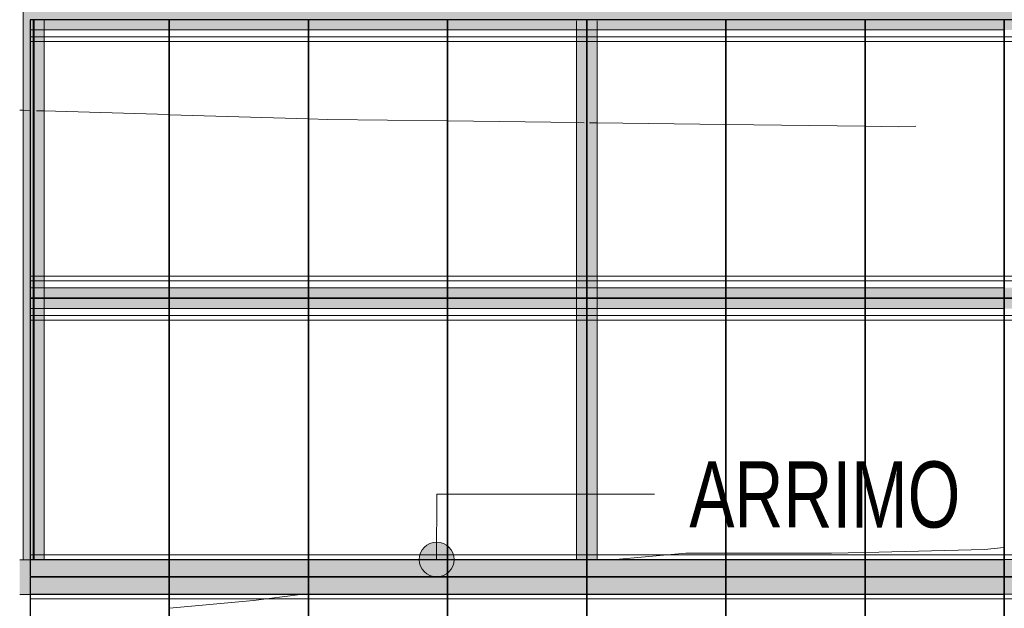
# Model space of a CAD drawing. Header units: metres. Extents: x -373759 to -373409, y 810976 to 811228.
# Tile 7 of 153: x -373684.46 to -373677.38, y 811115.66 to 811119.88. Entities that reach past the tile are written whole.
import ezdxf

# ---------------------------------------------------------------- set-up
doc = ezdxf.new("R2010")
doc.units = ezdxf.units.M
doc.header["$XCLIPFRAME"] = 2
doc.linetypes.add('TRAÇO 1mm', pattern=[2, 1, -1])
for name, color, linetype, lineweight in [('A-GENM', 7, 'Continuous', 5), ('G-ANNO-TEXT', 7, 'Continuous', 5), ('I-WALL', 7, 'Continuous', 5), ('S-BEAM', 7, 'Continuous', 5)]:
    doc.layers.add(name, color=color, linetype=linetype, lineweight=lineweight)
for name, color, linetype, lineweight, true_color in [('BASE ALAMEDA JULIO MULLER 1_explodidoR01_dwg', 7, 'Continuous', 5, 0x767676), ('Curva_Intermediária', 7, 'Continuous', 9, 0x656565), ('Curva_Mestra', 7, 'Continuous', 40, 0xa55200)]:
    doc.layers.add(name, color=color, linetype=linetype, lineweight=lineweight, true_color=true_color)
doc.styles.add('Swis721 LtCn BT', font='swisscl.ttf', dxfattribs={"height": 475})
picture_1 = doc.add_image_def('image1.jpg', size_in_pixel=(999, 584))

# ---------------------------------------------------------------- blocks, each defined once
blk = doc.blocks.new('BASE ALAMEDA JULIO MULLER 1_explodidoR01_dwg-478056-PISTA INFERIOR PARTE 1')
at = {"layer": 'Curva_Intermediária', "color": 9, "lineweight": 5, "true_color": 0xc0c0c0, "flags": 128}
for points in [[(-54510.3, 905639.8), (-54846.5, 905691.2), (-55442.4, 905801.5)], [(-51490.9, 905092.4), (-51766.5, 905171.2), (-52289.7, 905270)], [(-50527.6, 904824.1), (-50758.5, 904883.2), (-51486.1, 905091.1)], [(-49555.6, 904586.2), (-49694.5, 904611.2), (-50522.7, 904822.9)]]:
    blk.add_lwpolyline(points, dxfattribs=at)
at = {"layer": 'Curva_Mestra', "color": 9, "lineweight": 5, "true_color": 0xc0c0c0}
for p, q in [((-55479.3, 909527.5), (-55503.6, 909535.2)), ((-55432.1, 909512.5), (-55479.3, 909527.5)), ((-55426.6, 909510.8), (-55429.7, 909511.8)), ((-55404.6, 909503.8), (-55410.9, 909505.8)), ((-55336.2, 909482.2), (-55388.9, 909498.9)), ((-54480.6, 909211.8), (-55336.2, 909482.2)), ((-53526.6, 908910.2), (-54475.8, 909210.2)), ((-51679.6, 908358.4), (-52563.9, 908621.4)), ((-51626.6, 908342.7), (-51679.6, 908358.4)), ((-51535.8, 908315.7), (-51588.8, 908331.4)), ((-50651.5, 908052.7), (-51535.8, 908315.7)), ((-49692.9, 907767.7), (-50646.7, 908051.3))]:
    blk.add_line(p, q, dxfattribs=at)
at = {"layer": 'Curva_Mestra', "color": 9, "lineweight": 5, "true_color": 0xc0c0c0, "flags": 128}
for points in [[(-52568.7, 908622.8), (-53390.5, 908867.2), (-53521.9, 908908.7)], [(-49340.5, 907669.2), (-49462.5, 907699.2), (-49688.1, 907766.3)]]:
    blk.add_lwpolyline(points, dxfattribs=at)
blk = doc.blocks.new('_EST_ PLACA PISO ESTRUTURAL MEIO - _EST_ PLACA PISO ESTRUTURAL MEIO-3577490-PISTA INFERIOR PARTE 1')
at = {"layer": 'A-GENM', "color": 253, "true_color": 0xaaaaaa}
for p, q in [((-1000, 500), (-1000, -500)), ((-997.5, 500), (997.5, 500)), ((-875.8, 500), (-997.5, 500)), ((997.5, 497.5), (-997.5, 497.5)), ((-997.5, 497.5), (997.5, 497.5)), ((-997.5, 497.5), (-997.5, -497.5)), ((-997.5, 497.5), (-997.5, -497.5)), ((-997.5, -497.5), (-997.5, 497.5)), ((-997.5, 497.5), (-997.5, -497.5)), ((-842.5, 500), (-875.8, 500)), ((-875.8, 497.5), (-875.8, -497.5)), ((842.5, 500), (-842.5, 500)), ((-842.5, -497.5), (-842.5, 497.5)), ((875.8, 500), (842.5, 500)), ((842.5, 497.5), (842.5, -497.5)), ((997.5, 500), (875.8, 500)), ((875.8, 497.5), (875.8, -497.5)), ((997.5, -497.5), (997.5, 497.5)), ((997.5, 497.5), (997.5, -497.5)), ((997.5, 497.5), (997.5, -497.5)), ((997.5, 497.5), (997.5, -497.5)), ((1000, 500), (1000, -500)), ((997.5, -497.5), (-997.5, -497.5)), ((-997.5, -497.5), (997.5, -497.5)), ((-997.5, -500), (-875.8, -500)), ((997.5, -500), (-997.5, -500)), ((-875.8, -500), (-842.5, -500)), ((-842.5, -500), (842.5, -500)), ((842.5, -500), (875.8, -500)), ((875.8, -500), (997.5, -500))]:
    blk.add_line(p, q, dxfattribs=at)
blk = doc.blocks.new('_EST_ PLACA PISO ESTRUTURAL MEIO - _EST_ PLACA PISO ESTRUTURAL MEIO-V3-PISTA INFERIOR PARTE 1')
at = {"layer": 'A-GENM', "color": 253, "true_color": 0xaaaaaa}
for p, q in [((-1000, 500), (-1000, -500)), ((-997.5, 500), (997.5, 500)), ((-875.8, 500), (-997.5, 500)), ((997.5, 497.5), (-997.5, 497.5)), ((-997.5, 497.5), (997.5, 497.5)), ((-997.5, 497.5), (-997.5, -497.5)), ((-997.5, 497.5), (-997.5, -497.5)), ((-997.5, -497.5), (-997.5, 497.5)), ((-997.5, 497.5), (-997.5, -497.5)), ((-842.5, 500), (-875.8, 500)), ((-875.8, 497.5), (-875.8, -497.5)), ((842.5, 500), (-842.5, 500)), ((-842.5, -497.5), (-842.5, 497.5)), ((875.8, 500), (842.5, 500)), ((842.5, 497.5), (842.5, -497.5)), ((997.5, 500), (875.8, 500)), ((875.8, 497.5), (875.8, -497.5)), ((997.5, -497.5), (997.5, 497.5)), ((997.5, 497.5), (997.5, -497.5)), ((997.5, 497.5), (997.5, -497.5)), ((997.5, 497.5), (997.5, -497.5)), ((1000, 500), (1000, -500)), ((997.5, -497.5), (-997.5, -497.5)), ((-997.5, -497.5), (997.5, -497.5)), ((-997.5, -500), (-875.8, -500)), ((997.5, -500), (-997.5, -500)), ((-875.8, -500), (-842.5, -500)), ((-842.5, -500), (842.5, -500)), ((842.5, -500), (875.8, -500)), ((875.8, -500), (997.5, -500))]:
    blk.add_line(p, q, dxfattribs=at)
blk = doc.blocks.new('_EST_ PLACA PISO ESTRUTURAL MEIO - _EST_ PLACA PISO ESTRUTURAL MEIO-V4-PISTA INFERIOR PARTE 1')
at = {"layer": 'A-GENM', "color": 253, "true_color": 0xaaaaaa}
for p, q in [((-1000, 500), (-1000, -500)), ((-997.5, 500), (997.5, 500)), ((-875.8, 500), (-997.5, 500)), ((997.5, 497.5), (-997.5, 497.5)), ((-997.5, 497.5), (997.5, 497.5)), ((-997.5, 497.5), (-997.5, -497.5)), ((-997.5, 497.5), (-997.5, -497.5)), ((-997.5, -497.5), (-997.5, 497.5)), ((-997.5, 497.5), (-997.5, -497.5)), ((-842.5, 500), (-875.8, 500)), ((-875.8, 497.5), (-875.8, -497.5)), ((842.5, 500), (-842.5, 500)), ((-842.5, -497.5), (-842.5, 497.5)), ((875.8, 500), (842.5, 500)), ((842.5, 497.5), (842.5, -497.5)), ((997.5, 500), (875.8, 500)), ((875.8, 497.5), (875.8, -497.5)), ((997.5, -497.5), (997.5, 497.5)), ((997.5, 497.5), (997.5, -497.5)), ((997.5, 497.5), (997.5, -497.5)), ((997.5, 497.5), (997.5, -497.5)), ((1000, 500), (1000, -500)), ((997.5, -497.5), (-997.5, -497.5)), ((-997.5, -497.5), (997.5, -497.5)), ((-997.5, -500), (-875.8, -500)), ((997.5, -500), (-997.5, -500)), ((-875.8, -500), (-842.5, -500)), ((-842.5, -500), (842.5, -500)), ((842.5, -500), (875.8, -500)), ((875.8, -500), (997.5, -500))]:
    blk.add_line(p, q, dxfattribs=at)
blk = doc.blocks.new('_EST_ PLACA PISO ESTRUTURAL MEIO - _EST_ PLACA PISO ESTRUTURAL MEIO-V5-PISTA INFERIOR PARTE 1')
at = {"layer": 'A-GENM', "color": 253, "true_color": 0xaaaaaa}
for p, q in [((-1000, 500), (-1000, -500)), ((-997.5, 500), (997.5, 500)), ((-875.8, 500), (-997.5, 500)), ((997.5, 497.5), (-997.5, 497.5)), ((-997.5, 497.5), (997.5, 497.5)), ((-997.5, 497.5), (-997.5, -497.5)), ((-997.5, 497.5), (-997.5, -497.5)), ((-997.5, -497.5), (-997.5, 497.5)), ((-997.5, 497.5), (-997.5, -497.5)), ((-842.5, 500), (-875.8, 500)), ((-875.8, 497.5), (-875.8, -497.5)), ((842.5, 500), (-842.5, 500)), ((-842.5, -497.5), (-842.5, 497.5)), ((875.8, 500), (842.5, 500)), ((842.5, 497.5), (842.5, -497.5)), ((997.5, 500), (875.8, 500)), ((875.8, 497.5), (875.8, -497.5)), ((997.5, -497.5), (997.5, 497.5)), ((997.5, 497.5), (997.5, -497.5)), ((997.5, 497.5), (997.5, -497.5)), ((997.5, 497.5), (997.5, -497.5)), ((1000, 500), (1000, -500)), ((997.5, -497.5), (-997.5, -497.5)), ((-997.5, -497.5), (997.5, -497.5)), ((-997.5, -500), (-875.8, -500)), ((997.5, -500), (-997.5, -500)), ((-875.8, -500), (-842.5, -500)), ((-842.5, -500), (842.5, -500)), ((842.5, -500), (875.8, -500)), ((875.8, -500), (997.5, -500))]:
    blk.add_line(p, q, dxfattribs=at)
blk = doc.blocks.new('_EST_ PLACA PISO ESTRUTURAL MEIO - _EST_ PLACA PISO ESTRUTURAL MEIO-V9-PISTA INFERIOR PARTE 1')
at = {"layer": 'A-GENM', "color": 253, "true_color": 0xaaaaaa}
for p, q in [((-1000, -500), (-1000, 500)), ((-997.5, 500), (997.5, 500)), ((-875.8, 500), (-997.5, 500)), ((997.5, 497.5), (-997.5, 497.5)), ((-997.5, 497.5), (997.5, 497.5)), ((-997.5, 497.5), (-997.5, -497.5)), ((-997.5, 497.5), (-997.5, -497.5)), ((-997.5, -497.5), (-997.5, 497.5)), ((-997.5, 497.5), (-997.5, -497.5)), ((-842.5, 500), (-875.8, 500)), ((-875.8, 497.5), (-875.8, -497.5)), ((842.5, 500), (-842.5, 500)), ((-842.5, -497.5), (-842.5, 497.5)), ((875.8, 500), (842.5, 500)), ((842.5, 497.5), (842.5, -497.5)), ((997.5, 500), (875.8, 500)), ((875.8, 497.5), (875.8, -497.5)), ((997.5, -497.5), (997.5, 497.5)), ((997.5, 497.5), (997.5, -497.5)), ((997.5, 497.5), (997.5, -497.5)), ((997.5, 497.5), (997.5, -497.5)), ((1000, -500), (1000, 500)), ((997.5, -497.5), (-997.5, -497.5)), ((-997.5, -497.5), (997.5, -497.5)), ((-997.5, -500), (-875.8, -500)), ((997.5, -500), (-997.5, -500)), ((-875.8, -500), (-842.5, -500)), ((-842.5, -500), (842.5, -500)), ((842.5, -500), (875.8, -500)), ((875.8, -500), (997.5, -500))]:
    blk.add_line(p, q, dxfattribs=at)
blk = doc.blocks.new('_EST_ PLACA PISO ESTRUTURAL MEIO - _EST_ PLACA PISO ESTRUTURAL MEIO-V10-PISTA INFERIOR PARTE 1')
at = {"layer": 'A-GENM', "color": 253, "true_color": 0xaaaaaa}
for p, q in [((-1000, -500), (-1000, 500)), ((-997.5, 500), (997.5, 500)), ((-875.8, 500), (-997.5, 500)), ((997.5, 497.5), (-997.5, 497.5)), ((-997.5, 497.5), (997.5, 497.5)), ((-997.5, 497.5), (-997.5, -497.5)), ((-997.5, 497.5), (-997.5, -497.5)), ((-997.5, -497.5), (-997.5, 497.5)), ((-997.5, 497.5), (-997.5, -497.5)), ((-842.5, 500), (-875.8, 500)), ((-875.8, 497.5), (-875.8, -497.5)), ((842.5, 500), (-842.5, 500)), ((-842.5, -497.5), (-842.5, 497.5)), ((875.8, 500), (842.5, 500)), ((842.5, 497.5), (842.5, -497.5)), ((997.5, 500), (875.8, 500)), ((875.8, 497.5), (875.8, -497.5)), ((997.5, -497.5), (997.5, 497.5)), ((997.5, 497.5), (997.5, -497.5)), ((997.5, 497.5), (997.5, -497.5)), ((997.5, 497.5), (997.5, -497.5)), ((1000, -500), (1000, 500)), ((997.5, -497.5), (-997.5, -497.5)), ((-997.5, -497.5), (997.5, -497.5)), ((-997.5, -500), (-875.8, -500)), ((997.5, -500), (-997.5, -500)), ((-875.8, -500), (-842.5, -500)), ((-842.5, -500), (842.5, -500)), ((842.5, -500), (875.8, -500)), ((875.8, -500), (997.5, -500))]:
    blk.add_line(p, q, dxfattribs=at)
blk = doc.blocks.new('_EST_ PLACA PISO ESTRUTURAL MEIO - _EST_ PLACA PISO ESTRUTURAL MEIO-V11-PISTA INFERIOR PARTE 1')
at = {"layer": 'A-GENM', "color": 253, "true_color": 0xaaaaaa}
for p, q in [((-1000, -500), (-1000, 500)), ((-997.5, 500), (997.5, 500)), ((-875.8, 500), (-997.5, 500)), ((997.5, 497.5), (-997.5, 497.5)), ((-997.5, 497.5), (997.5, 497.5)), ((-997.5, 497.5), (-997.5, -497.5)), ((-997.5, 497.5), (-997.5, -497.5)), ((-997.5, -497.5), (-997.5, 497.5)), ((-997.5, 497.5), (-997.5, -497.5)), ((-842.5, 500), (-875.8, 500)), ((-875.8, 497.5), (-875.8, -497.5)), ((842.5, 500), (-842.5, 500)), ((-842.5, -497.5), (-842.5, 497.5)), ((875.8, 500), (842.5, 500)), ((842.5, 497.5), (842.5, -497.5)), ((997.5, 500), (875.8, 500)), ((875.8, 497.5), (875.8, -497.5)), ((997.5, -497.5), (997.5, 497.5)), ((997.5, 497.5), (997.5, -497.5)), ((997.5, 497.5), (997.5, -497.5)), ((997.5, 497.5), (997.5, -497.5)), ((1000, -500), (1000, 500)), ((997.5, -497.5), (-997.5, -497.5)), ((-997.5, -497.5), (997.5, -497.5)), ((-997.5, -500), (-875.8, -500)), ((997.5, -500), (-997.5, -500)), ((-875.8, -500), (-842.5, -500)), ((-842.5, -500), (842.5, -500)), ((842.5, -500), (875.8, -500)), ((875.8, -500), (997.5, -500))]:
    blk.add_line(p, q, dxfattribs=at)
blk = doc.blocks.new('_EST_ PLACA PISO ESTRUTURAL MEIO - _EST_ PLACA PISO ESTRUTURAL MEIO-V12-PISTA INFERIOR PARTE 1')
at = {"layer": 'A-GENM', "color": 253, "true_color": 0xaaaaaa}
for p, q in [((-1000, -500), (-1000, 500)), ((-997.5, 500), (997.5, 500)), ((-875.8, 500), (-997.5, 500)), ((997.5, 497.5), (-997.5, 497.5)), ((-997.5, 497.5), (997.5, 497.5)), ((-997.5, 497.5), (-997.5, -497.5)), ((-997.5, 497.5), (-997.5, -497.5)), ((-997.5, -497.5), (-997.5, 497.5)), ((-997.5, 497.5), (-997.5, -497.5)), ((-842.5, 500), (-875.8, 500)), ((-875.8, 497.5), (-875.8, -497.5)), ((842.5, 500), (-842.5, 500)), ((-842.5, -497.5), (-842.5, 497.5)), ((875.8, 500), (842.5, 500)), ((842.5, 497.5), (842.5, -497.5)), ((997.5, 500), (875.8, 500)), ((875.8, 497.5), (875.8, -497.5)), ((997.5, -497.5), (997.5, 497.5)), ((997.5, 497.5), (997.5, -497.5)), ((997.5, 497.5), (997.5, -497.5)), ((997.5, 497.5), (997.5, -497.5)), ((1000, -500), (1000, 500)), ((997.5, -497.5), (-997.5, -497.5)), ((-997.5, -497.5), (997.5, -497.5)), ((-997.5, -500), (-875.8, -500)), ((997.5, -500), (-997.5, -500)), ((-875.8, -500), (-842.5, -500)), ((-842.5, -500), (842.5, -500)), ((842.5, -500), (875.8, -500)), ((875.8, -500), (997.5, -500))]:
    blk.add_line(p, q, dxfattribs=at)
blk = doc.blocks.new('M_W-Wide Flange - VIGA I 25X15-3873022-PISTA INFERIOR PARTE 1')
at = {"layer": 'S-BEAM'}
for p, q in [((-1112.5, 2.7), (-2915, 2.7)), ((-1053.4, 2.7), (-1112.5, 2.7)), ((-1049.3, 2.7), (-1052.8, 2.7)), ((-1045.7, 2.7), (-1048.7, 2.7)), ((-1035, 2.7), (-1040, 2.7)), ((-1026.7, 2.7), (-1029.8, 2.7)), ((-1022.7, 2.7), (-1026.2, 2.7)), ((-1018.3, 2.7), (-1022.1, 2.7)), ((-962.5, 2.7), (-1017.7, 2.7)), ((887.5, 2.7), (-962.5, 2.7)), ((946.6, 2.7), (887.5, 2.7)), ((950.7, 2.7), (947.2, 2.7)), ((954.3, 2.7), (951.3, 2.7)), ((-1112.5, -2.8), (-2915, -2.8)), ((-1053.4, -2.8), (-1112.5, -2.8)), ((-1049.3, -2.8), (-1052.8, -2.8)), ((-1045.7, -2.8), (-1048.7, -2.8)), ((-1035, -2.8), (-1040, -2.8)), ((-1026.7, -2.8), (-1029.8, -2.8)), ((-1022.7, -2.8), (-1026.2, -2.8)), ((-1018.3, -2.8), (-1022.1, -2.8)), ((-962.5, -2.8), (-1017.7, -2.8)), ((887.5, -2.8), (-962.5, -2.8)), ((946.6, -2.8), (887.5, -2.8)), ((950.7, -2.8), (947.2, -2.8)), ((954.3, -2.8), (951.3, -2.8))]:
    blk.add_line(p, q, dxfattribs=at)
blk = doc.blocks.new('M_W-Wide Flange - VIGA I 15X17-3833530-PISTA INFERIOR PARTE 1')
at = {"layer": 'S-BEAM', "true_color": 0xff8080, "transparency": 33554432}
h = blk.add_hatch(color=11, dxfattribs=at)
h.paths.add_polyline_path([(14498.8, -75), (14498.8, 75), (-14500, 75), (-14497.5, -75), (14497.5, -75)], flags=0)
h.paths.add_polyline_path([(13495, 0), (13495, 0), (13500, 0)], flags=0)
h.paths.add_polyline_path([(12495, 0), (12495, 0), (12500, 0)], flags=0)
h.paths.add_polyline_path([(11495, 0), (11495, 0), (11500, 0)], flags=0)
h.paths.add_polyline_path([(10495, 0), (10495, 0), (10500, 0)], flags=0)
h.paths.add_polyline_path([(9495, 0), (9495, 0), (9500, 0)], flags=0)
h.paths.add_polyline_path([(8495, 0), (8495, 0), (8500, 0)], flags=0)
h.paths.add_polyline_path([(7495, 0), (7495, 0), (7500, 0)], flags=0)
h.paths.add_polyline_path([(6495, 0), (6495, 0), (6500, 0)], flags=0)
h.paths.add_polyline_path([(5495, 0), (5495, 0), (5500, 0)], flags=0)
h.paths.add_polyline_path([(4495, 0), (4495, 0), (4500, 0)], flags=0)
h.paths.add_polyline_path([(3495, 0), (3495, 0), (3500, 0)], flags=0)
h.paths.add_polyline_path([(2495, 0), (2495, 0), (2500, 0)], flags=0)
h.paths.add_polyline_path([(1495, 0), (1495, 0), (1500, 0)], flags=0)
h.paths.add_polyline_path([(500, 5), (500, 5), (500, 35)], flags=0)
h.paths.add_polyline_path([(-500, 5), (-500, 5), (-500, 35)], flags=0)
h.paths.add_polyline_path([(-1500, 5), (-1500, 5), (-1500, 35)], flags=0)
h.paths.add_polyline_path([(-2500, 5), (-2500, 5), (-2500, 35)], flags=0)
h.paths.add_polyline_path([(-3500, 5), (-3500, 5), (-3500, 35)], flags=0)
h.paths.add_polyline_path([(-5500, 5), (-5500, 5), (-5500, 35)], flags=0)
h.paths.add_polyline_path([(-6500, 5), (-6500, 5), (-6500, 35)], flags=0)
h.paths.add_polyline_path([(-8500, 5), (-8500, 5), (-8500, 35)], flags=0)
h.paths.add_polyline_path([(-9500, 5), (-9500, 5), (-9500, 35)], flags=0)
h.paths.add_polyline_path([(-10500, 5), (-10500, 5), (-10500, 35)], flags=0)
h.paths.add_polyline_path([(-12500, 5), (-12500, 5), (-12500, 35)], flags=0)
for points in [[(14498.8, -19.8), (14497.5, -2.8), (-14500, -5.2), (-14497.5, -19.8), (14497.5, -19.8)], [(14498.8, -75), (14497.5, -19.8), (-14500, -19.9), (-14497.5, -75), (14497.5, -75)]]:
    blk.add_hatch(color=11, dxfattribs=at).paths.add_polyline_path(points, flags=0)
at = {"layer": 'S-BEAM', "color": 1, "true_color": 0xff0000}
for p, q in [((-14500, -75), (-14500, -2.5)), ((-14500, -19.8), (-14500, -2.8)), ((-14500, -2.8), (-14500, -19.8)), ((-14500, -7.7), (-14500, -75)), ((-14500, -75), (-14500, -19.8)), ((-14500, -19.8), (-14500, -75)), ((-14497.5, -75), (-13502.5, -75)), ((-14497.5, -75), (-13502.5, -75)), ((-14497.5, -75), (-13502.5, -75)), ((-14497.5, -75), (-13502.5, -75)), ((-13497.5, -75), (-12502.5, -75)), ((-13497.5, -75), (-12502.5, -75)), ((-13497.5, -75), (-12502.5, -75)), ((-13497.5, -75), (-12502.5, -75)), ((-12497.5, -75), (-11502.5, -75)), ((-12497.5, -75), (-11502.5, -75)), ((-12497.5, -75), (-11502.5, -75)), ((-12497.5, -75), (-11502.5, -75)), ((-11497.5, -75), (-10502.5, -75)), ((-11497.5, -75), (-10502.5, -75)), ((-11497.5, -75), (-10502.5, -75)), ((-11497.5, -75), (-10502.5, -75)), ((-10497.5, -75), (-9502.5, -75)), ((-10497.5, -75), (-9502.5, -75)), ((-10497.5, -75), (-9502.5, -75)), ((-10497.5, -75), (-9502.5, -75)), ((-9497.5, -75), (-8502.5, -75)), ((-9497.5, -75), (-8502.5, -75)), ((-9497.5, -75), (-8502.5, -75)), ((-9497.5, -75), (-8502.5, -75)), ((-8497.5, -75), (-7502.5, -75)), ((-8497.5, -75), (-7502.5, -75)), ((-8497.5, -75), (-7502.5, -75)), ((-8497.5, -75), (-7502.5, -75))]:
    blk.add_line(p, q, dxfattribs=at)
at = {"layer": 'S-BEAM'}
for p, q in [((-13502.5, -2.8), (-14497.5, -2.8)), ((-12502.5, -2.8), (-13497.5, -2.8)), ((-11502.5, -2.8), (-12497.5, -2.8)), ((-10502.5, -2.8), (-11497.5, -2.8)), ((-9502.5, -2.8), (-10497.5, -2.8)), ((-8502.5, -2.8), (-9497.5, -2.8)), ((-7502.5, -2.8), (-8497.5, -2.8))]:
    blk.add_line(p, q, dxfattribs=at)
blk = doc.blocks.new('M_W-Wide Flange - VIGA I 15X17-V339-PISTA INFERIOR PARTE 1')
at = {"layer": 'S-BEAM', "true_color": 0xff8080, "transparency": 33554432}
for points in [[(14498.8, 19.7), (14497.5, 75), (-14500, 75), (-14497.5, 19.7), (14497.5, 19.7)], [(14498.8, 2.7), (14497.5, 19.7), (-14500, 19.6), (-14497.5, 2.7), (14497.5, 2.7)], [(14498.8, -19.8), (14497.5, -2.8), (-14500, -5.2), (-14497.5, -19.8), (14497.5, -19.8)], [(14498.8, -75), (14497.5, -19.8), (-14500, -19.9), (-14497.5, -75), (14497.5, -75)]]:
    blk.add_hatch(color=11, dxfattribs=at).paths.add_polyline_path(points, flags=0)
h = blk.add_hatch(color=11, dxfattribs=at)
h.paths.add_polyline_path([(14498.8, -75), (14497.5, 75), (-14500, 75), (-14497.5, -75), (14497.5, -75)], flags=0)
h.paths.add_polyline_path([(-1497.5, 2.5), (-1497.5, 2.5), (-502.5, 2.5)], flags=0)
at = {"layer": 'S-BEAM', "color": 1, "true_color": 0xff0000}
for p, q in [((-14500, 75), (-14500, 7.7)), ((-14500, 2.5), (-14500, 75)), ((-14500, 75), (-14500, 19.7)), ((-14500, 19.7), (-14500, 75)), ((-13502.5, 75), (-14497.5, 75)), ((-14497.5, 75), (-13502.5, 75)), ((-14497.5, 75), (-13502.5, 75)), ((-14497.5, 75), (-13502.5, 75)), ((-12502.5, 75), (-13497.5, 75)), ((-13497.5, 75), (-12502.5, 75)), ((-13497.5, 75), (-12502.5, 75)), ((-13497.5, 75), (-12502.5, 75)), ((-11502.5, 75), (-12497.5, 75)), ((-12497.5, 75), (-11502.5, 75)), ((-12497.5, 75), (-11502.5, 75)), ((-12497.5, 75), (-11502.5, 75)), ((-10502.5, 75), (-11497.5, 75)), ((-11497.5, 75), (-10502.5, 75)), ((-11497.5, 75), (-10502.5, 75)), ((-11497.5, 75), (-10502.5, 75)), ((-9502.5, 75), (-10497.5, 75)), ((-10497.5, 75), (-9502.5, 75)), ((-10497.5, 75), (-9502.5, 75)), ((-10497.5, 75), (-9502.5, 75)), ((-8502.5, 75), (-9497.5, 75)), ((-9497.5, 75), (-8502.5, 75)), ((-9497.5, 75), (-8502.5, 75)), ((-9497.5, 75), (-8502.5, 75)), ((-7502.5, 75), (-8497.5, 75)), ((-8497.5, 75), (-7502.5, 75)), ((-8497.5, 75), (-7502.5, 75)), ((-8497.5, 75), (-7502.5, 75)), ((-14500, 19.7), (-14500, 2.7)), ((-14500, 2.7), (-14500, 19.7)), ((-14500, 2.5), (-14500, -2.5)), ((-14500, -2.5), (-14500, 2.5)), ((-14500, -75), (-14500, -2.5)), ((-14500, -19.8), (-14500, -2.8)), ((-14500, -2.8), (-14500, -19.8)), ((-14500, -7.7), (-14500, -75)), ((-14500, -75), (-14500, -19.8)), ((-14500, -19.8), (-14500, -75)), ((-14497.5, -75), (-13502.5, -75)), ((-14497.5, -75), (-13502.5, -75)), ((-14497.5, -75), (-13502.5, -75)), ((-14497.5, -75), (-13502.5, -75)), ((-13497.5, -75), (-12502.5, -75)), ((-13497.5, -75), (-12502.5, -75)), ((-13497.5, -75), (-12502.5, -75)), ((-13497.5, -75), (-12502.5, -75)), ((-12497.5, -75), (-11502.5, -75)), ((-12497.5, -75), (-11502.5, -75)), ((-12497.5, -75), (-11502.5, -75)), ((-12497.5, -75), (-11502.5, -75)), ((-11497.5, -75), (-10502.5, -75)), ((-11497.5, -75), (-10502.5, -75)), ((-11497.5, -75), (-10502.5, -75)), ((-11497.5, -75), (-10502.5, -75)), ((-10497.5, -75), (-9502.5, -75)), ((-10497.5, -75), (-9502.5, -75)), ((-10497.5, -75), (-9502.5, -75)), ((-10497.5, -75), (-9502.5, -75)), ((-9497.5, -75), (-8502.5, -75)), ((-9497.5, -75), (-8502.5, -75)), ((-9497.5, -75), (-8502.5, -75)), ((-9497.5, -75), (-8502.5, -75)), ((-8497.5, -75), (-7502.5, -75)), ((-8497.5, -75), (-7502.5, -75)), ((-8497.5, -75), (-7502.5, -75)), ((-8497.5, -75), (-7502.5, -75))]:
    blk.add_line(p, q, dxfattribs=at)
at = {"layer": 'S-BEAM'}
for p, q in [((-13502.5, 2.7), (-14497.5, 2.7)), ((-12502.5, 2.7), (-13497.5, 2.7)), ((-11502.5, 2.7), (-12497.5, 2.7)), ((-10502.5, 2.7), (-11497.5, 2.7)), ((-9502.5, 2.7), (-10497.5, 2.7)), ((-8502.5, 2.7), (-9497.5, 2.7)), ((-7502.5, 2.7), (-8497.5, 2.7)), ((-13502.5, -2.8), (-14497.5, -2.8)), ((-12502.5, -2.8), (-13497.5, -2.8)), ((-11502.5, -2.8), (-12497.5, -2.8)), ((-10502.5, -2.8), (-11497.5, -2.8)), ((-9502.5, -2.8), (-10497.5, -2.8)), ((-8502.5, -2.8), (-9497.5, -2.8)), ((-7502.5, -2.8), (-8497.5, -2.8))]:
    blk.add_line(p, q, dxfattribs=at)
blk = doc.blocks.new('M_W-Wide Flange - VIGA I 25X15-V356-PISTA INFERIOR PARTE 1')
at = {"layer": 'S-BEAM'}
for p, q in [((-1112.5, 2.7), (-2915, 2.7)), ((-1052.8, 2.7), (-1112.5, 2.7)), ((-1048.7, 2.7), (-1052.8, 2.7)), ((-1045.2, 2.7), (-1048.7, 2.7)), ((-1035, 2.7), (-1040, 2.7)), ((-1026.2, 2.7), (-1029.8, 2.7)), ((-1022.1, 2.7), (-1026.2, 2.7)), ((-1017.7, 2.7), (-1022.1, 2.7)), ((-962.5, 2.7), (-1017.7, 2.7)), ((887.5, 2.7), (-962.5, 2.7)), ((947.2, 2.7), (887.5, 2.7)), ((951.3, 2.7), (947.2, 2.7)), ((954.8, 2.7), (951.3, 2.7)), ((-1112.5, -2.8), (-2915, -2.8)), ((-1052.8, -2.8), (-1112.5, -2.8)), ((-1048.7, -2.8), (-1052.8, -2.8)), ((-1045.2, -2.8), (-1048.7, -2.8)), ((-1035, -2.8), (-1040, -2.8)), ((-1026.2, -2.8), (-1029.8, -2.8)), ((-1022.1, -2.8), (-1026.2, -2.8)), ((-1017.7, -2.8), (-1022.1, -2.8)), ((-962.5, -2.8), (-1017.7, -2.8)), ((887.5, -2.8), (-962.5, -2.8)), ((947.2, -2.8), (887.5, -2.8)), ((951.3, -2.8), (947.2, -2.8)), ((954.8, -2.8), (951.3, -2.8))]:
    blk.add_line(p, q, dxfattribs=at)

msp = doc.modelspace()

# ---------------------------------------------------------------- hatches: boundary and pattern name
at = {"layer": 'G-ANNO-TEXT'}
h = msp.add_hatch(color=256, dxfattribs=at)
edge = h.paths.add_edge_path(flags=0)
edge.add_arc((-373681.4612, 811116.0076), 0.125, 0, 360)
at = {"layer": 'I-WALL', "true_color": 0x808080}
h = msp.add_hatch(color=8, dxfattribs=at)
h.paths.add_polyline_path([(-373657.6679, 811115.7563), (-373657.6679, 811116.0063), (-373684.4574, 811116.0065), (-373684.4574, 811115.7565), (-373658.3799, 811115.7563)], flags=0)
h.paths.add_polyline_path([(-373659.1233, 811115.8863), (-373659.1233, 811115.8863), (-373658.3849, 811115.8863)], flags=0)
h.paths.add_polyline_path([(-373661.3824, 811115.8863), (-373661.3799, 811115.8863), (-373661.3799, 811115.8863)], flags=0)
h.paths.add_polyline_path([(-373666.3824, 811115.8864), (-373666.3799, 811115.8864), (-373666.3799, 811115.8864)], flags=0)
h.paths.add_polyline_path([(-373668.3824, 811115.8864), (-373668.3799, 811115.8864), (-373668.3799, 811115.8864)], flags=0)
h.paths.add_polyline_path([(-373669.28, 811115.8864), (-373669.28, 811115.8864), (-373668.3849, 811115.8864)], flags=0)
at = {"layer": 'S-BEAM', "true_color": 0xff8080, "transparency": 33554432}
for points in [[(-373684.3824, 811116.0065), (-373684.3766, 811116.0065), (-373684.3777, 811121.9589), (-373684.3824, 811121.9589), (-373684.3824, 811121.9589), (-373684.4318, 811121.9589), (-373684.4319, 811116.0065)], [(-373684.3824, 811116.0065), (-373684.2819, 811116.0065), (-373684.2818, 811121.9589), (-373684.3824, 811121.9589), (-373684.3824, 811121.9589), (-373684.4318, 811121.9589), (-373684.4319, 811116.0065)], [(-373684.3602, 811116.0065), (-373684.3596, 811116.0065), (-373684.3619, 811121.9589), (-373684.3766, 811121.9589), (-373684.3765, 811116.0065), (-373684.3618, 811116.0065)], [(-373684.2819, 811116.0065), (-373684.2818, 811121.9589), (-373684.3371, 811121.9589), (-373684.3371, 811116.0065)], [(-373680.3851, 811116.0064), (-373680.3874, 811121.9589), (-373680.4021, 811121.9589), (-373680.4021, 811116.0064), (-373680.3857, 811116.0064)], [(-373680.3626, 811116.0064), (-373680.3626, 811116.0065), (-373680.3626, 811121.9589), (-373680.3796, 811121.9589), (-373680.3773, 811116.0064), (-373680.367, 811116.0064)], [(-373680.3074, 811116.0064), (-373680.3074, 811121.9589), (-373680.3626, 811121.9589), (-373680.3626, 811116.0064)]]:
    msp.add_hatch(color=11, dxfattribs=at).paths.add_polyline_path(points, flags=0)
h = msp.add_hatch(color=11, dxfattribs=at)
h.paths.add_polyline_path([(-373684.3371, 811116.0065), (-373684.3371, 811121.9589), (-373684.3541, 811121.9589), (-373684.3518, 811116.0065), (-373684.3414, 811116.0065)], flags=0)
h.paths.add_polyline_path([(-373684.3535, 811121.8993), (-373684.3535, 811121.8993), (-373684.3535, 811121.9036)], flags=0)
h.paths.add_polyline_path([(-373684.3535, 811121.9037), (-373684.3535, 811121.9037), (-373684.3535, 811121.9128)], flags=0)
h = msp.add_hatch(color=11, dxfattribs=at)
h.paths.add_polyline_path([(-373680.4021, 811116.0064), (-373680.4021, 811116.0065), (-373680.4021, 811121.9589), (-373680.4574, 811121.9589), (-373680.4574, 811116.0064)], flags=0)
h.paths.add_polyline_path([(-373680.4174, 811119.9189), (-373680.4174, 811119.9189), (-373680.4174, 811119.9589)], flags=0)
h = msp.add_hatch(color=11, dxfattribs=at)
h.paths.add_polyline_path([(-373680.3074, 811116.0064), (-373680.3074, 811121.9589), (-373680.4574, 811121.9589), (-373680.4574, 811116.0064), (-373680.3799, 811116.0064)], flags=0)
h.paths.add_polyline_path([(-373680.3824, 811118.9507), (-373680.3824, 811118.9507), (-373680.3824, 811119.7461)], flags=0)
h.paths.add_polyline_path([(-373680.4174, 811119.9189), (-373680.4174, 811119.9189), (-373680.4174, 811119.9589)], flags=0)

# ---------------------------------------------------------------- linework, layer by layer
at = {"color": 6, "linetype": 'TRAÇO 1mm', "lineweight": 30}
msp.add_circle((-373669.8776, 811116.8841), 16.9117, dxfattribs=at)
at = {"layer": 'G-ANNO-TEXT'}
for p, q in [((-373681.4612, 811116.0076), (-373681.4609, 811116.4766)), ((-373681.4609, 811116.4766), (-373679.8956, 811116.4757))]:
    msp.add_line(p, q, dxfattribs=at)
msp.add_circle((-373681.4612, 811116.0076), 0.125, dxfattribs=at)
at = {"layer": 'I-WALL'}
for p, q in [((-373684.4574, 811116.0065), (-373684.3824, 811116.0065)), ((-373684.3799, 811116.0065), (-373683.3849, 811116.0065)), ((-373683.3799, 811116.0065), (-373682.3849, 811116.0064)), ((-373682.3799, 811116.0064), (-373681.3849, 811116.0064)), ((-373681.3799, 811116.0064), (-373680.3849, 811116.0064)), ((-373680.3799, 811116.0064), (-373679.3849, 811116.0064)), ((-373679.3799, 811116.0064), (-373678.3849, 811116.0064)), ((-373678.3799, 811116.0064), (-373677.3849, 811116.0064)), ((-373684.3824, 811115.7565), (-373684.4574, 811115.7565)), ((-373683.3849, 811115.7565), (-373684.3799, 811115.7565)), ((-373682.3849, 811115.7564), (-373683.3799, 811115.7565)), ((-373681.3849, 811115.7564), (-373682.3799, 811115.7564)), ((-373680.3849, 811115.7564), (-373681.3799, 811115.7564)), ((-373679.3849, 811115.7564), (-373680.3799, 811115.7564)), ((-373678.3849, 811115.7564), (-373679.3799, 811115.7564)), ((-373677.3849, 811115.7564), (-373678.3799, 811115.7564))]:
    msp.add_line(p, q, dxfattribs=at)
at = {"layer": 'S-BEAM', "color": 1, "true_color": 0xff0000}
for p, q in [((-373684.4318, 811121.9589), (-373684.4319, 811116.0065)), ((-373684.4319, 811116.0065), (-373684.4318, 811121.9589)), ((-373684.4319, 811116.0065), (-373684.4318, 811121.9589)), ((-373684.4319, 811116.0065), (-373684.4318, 811121.9589)), ((-373684.2818, 811119.8727), (-373684.2818, 811119.8762)), ((-373684.2818, 811119.8727), (-373684.2818, 811119.8762)), ((-373684.2818, 811119.8727), (-373684.2818, 811119.8762)), ((-373684.2818, 811119.8727), (-373684.2818, 811119.8762)), ((-373684.2818, 811119.8686), (-373684.2818, 811119.8727)), ((-373684.2818, 811119.8686), (-373684.2818, 811119.8727)), ((-373684.2818, 811119.8686), (-373684.2818, 811119.8727)), ((-373684.2818, 811119.8686), (-373684.2818, 811119.8727)), ((-373684.2818, 811119.809), (-373684.2818, 811119.8686)), ((-373684.2818, 811119.809), (-373684.2818, 811119.8686)), ((-373684.2818, 811119.809), (-373684.2818, 811119.8686)), ((-373684.2818, 811119.809), (-373684.2818, 811119.8686)), ((-373680.4574, 811119.8757), (-373680.4574, 811119.8727)), ((-373680.4574, 811119.8727), (-373680.4574, 811119.8757)), ((-373680.4574, 811119.8727), (-373680.4574, 811119.8757)), ((-373680.4574, 811119.8727), (-373680.4574, 811119.8757)), ((-373680.4574, 811119.8721), (-373680.4574, 811119.8686)), ((-373680.4574, 811119.8686), (-373680.4574, 811119.8721)), ((-373680.4574, 811119.8686), (-373680.4574, 811119.8721)), ((-373680.4574, 811119.8686), (-373680.4574, 811119.8721)), ((-373680.4574, 811119.868), (-373680.4574, 811119.8089)), ((-373680.4574, 811119.8089), (-373680.4574, 811119.868)), ((-373680.4574, 811119.8089), (-373680.4574, 811119.868)), ((-373680.4574, 811119.8089), (-373680.4574, 811119.868)), ((-373680.3074, 811119.8727), (-373680.3074, 811119.8757)), ((-373680.3074, 811119.8727), (-373680.3074, 811119.8757)), ((-373680.3074, 811119.8727), (-373680.3074, 811119.8757)), ((-373680.3074, 811119.8727), (-373680.3074, 811119.8757)), ((-373680.3074, 811119.8686), (-373680.3074, 811119.8721)), ((-373680.3074, 811119.8686), (-373680.3074, 811119.8721)), ((-373680.3074, 811119.8686), (-373680.3074, 811119.8721)), ((-373680.3074, 811119.8686), (-373680.3074, 811119.8721)), ((-373680.3074, 811119.8089), (-373680.3074, 811119.868)), ((-373680.3074, 811119.8089), (-373680.3074, 811119.868)), ((-373680.3074, 811119.8089), (-373680.3074, 811119.868)), ((-373680.3074, 811119.8089), (-373680.3074, 811119.868)), ((-373684.2818, 811117.959), (-373684.2818, 811119.809)), ((-373684.2818, 811117.959), (-373684.2818, 811119.809)), ((-373684.2818, 811117.959), (-373684.2818, 811119.809)), ((-373684.2818, 811117.959), (-373684.2818, 811119.809)), ((-373680.4574, 811119.8089), (-373680.4574, 811117.9589)), ((-373680.4574, 811117.9589), (-373680.4574, 811119.8089)), ((-373680.4574, 811117.9589), (-373680.4574, 811119.8089)), ((-373680.4574, 811117.9589), (-373680.4574, 811119.8089)), ((-373680.3074, 811117.9589), (-373680.3074, 811119.8089)), ((-373680.3074, 811117.9589), (-373680.3074, 811119.8089)), ((-373680.3074, 811117.9589), (-373680.3074, 811119.8089)), ((-373680.3074, 811117.9589), (-373680.3074, 811119.8089)), ((-373684.2818, 811117.9037), (-373684.2818, 811117.959)), ((-373684.2818, 811117.9037), (-373684.2818, 811117.959)), ((-373684.2818, 811117.9037), (-373684.2818, 811117.959)), ((-373684.2818, 811117.9037), (-373684.2818, 811117.959)), ((-373680.4574, 811117.9589), (-373680.4574, 811117.9037)), ((-373680.4574, 811117.9037), (-373680.4574, 811117.9589)), ((-373680.4574, 811117.9037), (-373680.4574, 811117.9589)), ((-373680.4574, 811117.9037), (-373680.4574, 811117.9589)), ((-373680.3074, 811117.9037), (-373680.3074, 811117.9589)), ((-373680.3074, 811117.9037), (-373680.3074, 811117.9589)), ((-373680.3074, 811117.9037), (-373680.3074, 811117.9589)), ((-373680.3074, 811117.9037), (-373680.3074, 811117.9589)), ((-373684.2818, 811117.8993), (-373684.2818, 811117.9037)), ((-373684.2818, 811117.8993), (-373684.2818, 811117.9037)), ((-373684.2818, 811117.8993), (-373684.2818, 811117.9037)), ((-373684.2818, 811117.8993), (-373684.2818, 811117.9037)), ((-373684.2818, 811117.8952), (-373684.2818, 811117.8993)), ((-373684.2818, 811117.8952), (-373684.2818, 811117.8993)), ((-373684.2818, 811117.8952), (-373684.2818, 811117.8993)), ((-373684.2818, 811117.8952), (-373684.2818, 811117.8993)), ((-373684.2818, 811117.8917), (-373684.2818, 811117.8952)), ((-373684.2818, 811117.8917), (-373684.2818, 811117.8952)), ((-373684.2818, 811117.8917), (-373684.2818, 811117.8952)), ((-373684.2818, 811117.8917), (-373684.2818, 811117.8952)), ((-373684.2818, 811117.8815), (-373684.2818, 811117.8865)), ((-373684.2818, 811117.8815), (-373684.2818, 811117.8865)), ((-373684.2818, 811117.8815), (-373684.2818, 811117.8865)), ((-373684.2818, 811117.8815), (-373684.2818, 811117.8865)), ((-373684.2818, 811117.8727), (-373684.2818, 811117.8762)), ((-373684.2818, 811117.8727), (-373684.2818, 811117.8762)), ((-373684.2818, 811117.8727), (-373684.2818, 811117.8762)), ((-373684.2818, 811117.8727), (-373684.2818, 811117.8762)), ((-373684.2818, 811117.8686), (-373684.2818, 811117.8727)), ((-373684.2818, 811117.8686), (-373684.2818, 811117.8727)), ((-373684.2818, 811117.8686), (-373684.2818, 811117.8727)), ((-373684.2818, 811117.8686), (-373684.2818, 811117.8727)), ((-373684.2818, 811117.809), (-373684.2818, 811117.8686)), ((-373684.2818, 811117.809), (-373684.2818, 811117.8686)), ((-373684.2818, 811117.809), (-373684.2818, 811117.8686)), ((-373684.2818, 811117.809), (-373684.2818, 811117.8686)), ((-373680.4574, 811117.9031), (-373680.4574, 811117.8993)), ((-373680.4574, 811117.8993), (-373680.4574, 811117.9031)), ((-373680.4574, 811117.8993), (-373680.4574, 811117.9031)), ((-373680.4574, 811117.8993), (-373680.4574, 811117.9031)), ((-373680.4574, 811117.8987), (-373680.4574, 811117.8952)), ((-373680.4574, 811117.8952), (-373680.4574, 811117.8987)), ((-373680.4574, 811117.8952), (-373680.4574, 811117.8987)), ((-373680.4574, 811117.8952), (-373680.4574, 811117.8987)), ((-373680.4574, 811117.8947), (-373680.4574, 811117.8917)), ((-373680.4574, 811117.8917), (-373680.4574, 811117.8947)), ((-373680.4574, 811117.8917), (-373680.4574, 811117.8947)), ((-373680.4574, 811117.8917), (-373680.4574, 811117.8947)), ((-373680.4574, 811117.8864), (-373680.4574, 811117.8814)), ((-373680.4574, 811117.8814), (-373680.4574, 811117.8864)), ((-373680.4574, 811117.8814), (-373680.4574, 811117.8864)), ((-373680.4574, 811117.8814), (-373680.4574, 811117.8864)), ((-373680.4574, 811117.8757), (-373680.4574, 811117.8727)), ((-373680.4574, 811117.8727), (-373680.4574, 811117.8757)), ((-373680.4574, 811117.8727), (-373680.4574, 811117.8757)), ((-373680.4574, 811117.8727), (-373680.4574, 811117.8757)), ((-373680.4574, 811117.8721), (-373680.4574, 811117.8686)), ((-373680.4574, 811117.8686), (-373680.4574, 811117.8721)), ((-373680.4574, 811117.8686), (-373680.4574, 811117.8721)), ((-373680.4574, 811117.8686), (-373680.4574, 811117.8721)), ((-373680.4574, 811117.868), (-373680.4574, 811117.8089)), ((-373680.4574, 811117.8089), (-373680.4574, 811117.868)), ((-373680.4574, 811117.8089), (-373680.4574, 811117.868)), ((-373680.4574, 811117.8089), (-373680.4574, 811117.868)), ((-373680.3074, 811117.8993), (-373680.3074, 811117.9031)), ((-373680.3074, 811117.8993), (-373680.3074, 811117.9031)), ((-373680.3074, 811117.8993), (-373680.3074, 811117.9031)), ((-373680.3074, 811117.8993), (-373680.3074, 811117.9031)), ((-373680.3074, 811117.8952), (-373680.3074, 811117.8987)), ((-373680.3074, 811117.8952), (-373680.3074, 811117.8987)), ((-373680.3074, 811117.8952), (-373680.3074, 811117.8987)), ((-373680.3074, 811117.8952), (-373680.3074, 811117.8987)), ((-373680.3074, 811117.8917), (-373680.3074, 811117.8947)), ((-373680.3074, 811117.8917), (-373680.3074, 811117.8947)), ((-373680.3074, 811117.8917), (-373680.3074, 811117.8947)), ((-373680.3074, 811117.8917), (-373680.3074, 811117.8947)), ((-373680.3074, 811117.8814), (-373680.3074, 811117.8864)), ((-373680.3074, 811117.8814), (-373680.3074, 811117.8864)), ((-373680.3074, 811117.8814), (-373680.3074, 811117.8864)), ((-373680.3074, 811117.8814), (-373680.3074, 811117.8864)), ((-373680.3074, 811117.8727), (-373680.3074, 811117.8757)), ((-373680.3074, 811117.8727), (-373680.3074, 811117.8757)), ((-373680.3074, 811117.8727), (-373680.3074, 811117.8757)), ((-373680.3074, 811117.8727), (-373680.3074, 811117.8757)), ((-373680.3074, 811117.8686), (-373680.3074, 811117.8721)), ((-373680.3074, 811117.8686), (-373680.3074, 811117.8721)), ((-373680.3074, 811117.8686), (-373680.3074, 811117.8721)), ((-373680.3074, 811117.8686), (-373680.3074, 811117.8721)), ((-373680.3074, 811117.8089), (-373680.3074, 811117.868)), ((-373680.3074, 811117.8089), (-373680.3074, 811117.868)), ((-373680.3074, 811117.8089), (-373680.3074, 811117.868)), ((-373680.3074, 811117.8089), (-373680.3074, 811117.868)), ((-373684.2819, 811116.0065), (-373684.2818, 811117.809)), ((-373684.2819, 811116.0065), (-373684.2818, 811117.809)), ((-373684.2819, 811116.0065), (-373684.2818, 811117.809)), ((-373684.2819, 811116.0065), (-373684.2818, 811117.809)), ((-373680.4574, 811117.8089), (-373680.4574, 811116.0064)), ((-373680.4574, 811116.0064), (-373680.4574, 811117.8089)), ((-373680.4574, 811116.0064), (-373680.4574, 811117.8089)), ((-373680.4574, 811116.0064), (-373680.4574, 811117.8089)), ((-373680.3074, 811116.0064), (-373680.3074, 811117.8089)), ((-373680.3074, 811116.0064), (-373680.3074, 811117.8089)), ((-373680.3074, 811116.0064), (-373680.3074, 811117.8089)), ((-373680.3074, 811116.0064), (-373680.3074, 811117.8089))]:
    msp.add_line(p, q, dxfattribs=at)

# ---------------------------------------------------------------- block references
at = {"layer": 'A-GENM', "color": 253, "true_color": 0xaaaaaa}
for name, p, xscale, yscale, zscale, rotation in [('_EST_ PLACA PISO ESTRUTURAL MEIO - _EST_ PLACA PISO ESTRUTURAL MEIO-3577490-PISTA INFERIOR PARTE 1', (-373683.8824, 811118.884), 0.0009999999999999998, 0.0009999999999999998, 0.0009999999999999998, 269.9997169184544), ('_EST_ PLACA PISO ESTRUTURAL MEIO - _EST_ PLACA PISO ESTRUTURAL MEIO-V3-PISTA INFERIOR PARTE 1', (-373682.8824, 811118.884), 0.0009999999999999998, 0.0009999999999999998, 0.0009999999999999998, 269.9997169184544), ('_EST_ PLACA PISO ESTRUTURAL MEIO - _EST_ PLACA PISO ESTRUTURAL MEIO-3577490-PISTA INFERIOR PARTE 1', (-373681.8824, 811118.8839), 0.0009999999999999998, 0.0009999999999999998, 0.0009999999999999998, 269.9997169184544), ('_EST_ PLACA PISO ESTRUTURAL MEIO - _EST_ PLACA PISO ESTRUTURAL MEIO-V4-PISTA INFERIOR PARTE 1', (-373680.8824, 811118.8839), 0.0009999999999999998, 0.0009999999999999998, 0.0009999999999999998, 269.9997169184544), ('_EST_ PLACA PISO ESTRUTURAL MEIO - _EST_ PLACA PISO ESTRUTURAL MEIO-V5-PISTA INFERIOR PARTE 1', (-373679.8824, 811118.8839), 0.0009999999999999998, 0.0009999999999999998, 0.0009999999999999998, 269.9997169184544), ('_EST_ PLACA PISO ESTRUTURAL MEIO - _EST_ PLACA PISO ESTRUTURAL MEIO-V3-PISTA INFERIOR PARTE 1', (-373678.8824, 811118.8839), 0.0009999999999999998, 0.0009999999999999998, 0.0009999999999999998, 269.9997169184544), ('_EST_ PLACA PISO ESTRUTURAL MEIO - _EST_ PLACA PISO ESTRUTURAL MEIO-3577490-PISTA INFERIOR PARTE 1', (-373677.8824, 811118.8839), 0.0009999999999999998, 0.0009999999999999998, 0.0009999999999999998, 269.9997169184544), ('_EST_ PLACA PISO ESTRUTURAL MEIO - _EST_ PLACA PISO ESTRUTURAL MEIO-V4-PISTA INFERIOR PARTE 1', (-373676.8824, 811118.8839), 0.0009999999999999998, 0.0009999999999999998, 0.0009999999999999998, 269.9997169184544), ('_EST_ PLACA PISO ESTRUTURAL MEIO - _EST_ PLACA PISO ESTRUTURAL MEIO-V9-PISTA INFERIOR PARTE 1', (-373683.8824, 811116.884), 0.001000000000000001, 0.001000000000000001, 0.001000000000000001, 89.99971691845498), ('_EST_ PLACA PISO ESTRUTURAL MEIO - _EST_ PLACA PISO ESTRUTURAL MEIO-V10-PISTA INFERIOR PARTE 1', (-373682.8824, 811116.8839), 0.001000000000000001, 0.001000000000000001, 0.001000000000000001, 89.99971691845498), ('_EST_ PLACA PISO ESTRUTURAL MEIO - _EST_ PLACA PISO ESTRUTURAL MEIO-V9-PISTA INFERIOR PARTE 1', (-373681.8824, 811116.8839), 0.001000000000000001, 0.001000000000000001, 0.001000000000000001, 89.99971691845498), ('_EST_ PLACA PISO ESTRUTURAL MEIO - _EST_ PLACA PISO ESTRUTURAL MEIO-V11-PISTA INFERIOR PARTE 1', (-373680.8824, 811116.8839), 0.001000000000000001, 0.001000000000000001, 0.001000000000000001, 89.99971691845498), ('_EST_ PLACA PISO ESTRUTURAL MEIO - _EST_ PLACA PISO ESTRUTURAL MEIO-V12-PISTA INFERIOR PARTE 1', (-373679.8824, 811116.8839), 0.001000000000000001, 0.001000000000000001, 0.001000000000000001, 89.99971691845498), ('_EST_ PLACA PISO ESTRUTURAL MEIO - _EST_ PLACA PISO ESTRUTURAL MEIO-V10-PISTA INFERIOR PARTE 1', (-373678.8824, 811116.8839), 0.001000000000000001, 0.001000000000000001, 0.001000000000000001, 89.99971691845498), ('_EST_ PLACA PISO ESTRUTURAL MEIO - _EST_ PLACA PISO ESTRUTURAL MEIO-V9-PISTA INFERIOR PARTE 1', (-373677.8824, 811116.8839), 0.001000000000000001, 0.001000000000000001, 0.001000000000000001, 89.99971691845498), ('_EST_ PLACA PISO ESTRUTURAL MEIO - _EST_ PLACA PISO ESTRUTURAL MEIO-V11-PISTA INFERIOR PARTE 1', (-373676.8824, 811116.8839), 0.001000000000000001, 0.001000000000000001, 0.001000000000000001, 89.99971691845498), ('_EST_ PLACA PISO ESTRUTURAL MEIO - _EST_ PLACA PISO ESTRUTURAL MEIO-3577490-PISTA INFERIOR PARTE 1', (-373683.8824, 811114.884), 0.001000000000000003, 0.001000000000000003, 0.001000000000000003, 269.9997169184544), ('_EST_ PLACA PISO ESTRUTURAL MEIO - _EST_ PLACA PISO ESTRUTURAL MEIO-V3-PISTA INFERIOR PARTE 1', (-373682.8824, 811114.8839), 0.001000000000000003, 0.001000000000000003, 0.001000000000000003, 269.9997169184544), ('_EST_ PLACA PISO ESTRUTURAL MEIO - _EST_ PLACA PISO ESTRUTURAL MEIO-3577490-PISTA INFERIOR PARTE 1', (-373681.8824, 811114.8839), 0.001000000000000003, 0.001000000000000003, 0.001000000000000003, 269.9997169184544), ('_EST_ PLACA PISO ESTRUTURAL MEIO - _EST_ PLACA PISO ESTRUTURAL MEIO-V4-PISTA INFERIOR PARTE 1', (-373680.8824, 811114.8839), 0.001000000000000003, 0.001000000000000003, 0.001000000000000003, 269.9997169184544), ('_EST_ PLACA PISO ESTRUTURAL MEIO - _EST_ PLACA PISO ESTRUTURAL MEIO-V5-PISTA INFERIOR PARTE 1', (-373679.8824, 811114.8839), 0.001000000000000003, 0.001000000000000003, 0.001000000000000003, 269.9997169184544), ('_EST_ PLACA PISO ESTRUTURAL MEIO - _EST_ PLACA PISO ESTRUTURAL MEIO-V3-PISTA INFERIOR PARTE 1', (-373678.8824, 811114.8839), 0.001000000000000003, 0.001000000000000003, 0.001000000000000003, 269.9997169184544), ('_EST_ PLACA PISO ESTRUTURAL MEIO - _EST_ PLACA PISO ESTRUTURAL MEIO-3577490-PISTA INFERIOR PARTE 1', (-373677.8824, 811114.8839), 0.001000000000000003, 0.001000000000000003, 0.001000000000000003, 269.9997169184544), ('_EST_ PLACA PISO ESTRUTURAL MEIO - _EST_ PLACA PISO ESTRUTURAL MEIO-V4-PISTA INFERIOR PARTE 1', (-373676.8824, 811114.8839), 0.001000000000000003, 0.001000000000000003, 0.001000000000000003, 269.9997169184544)]:
    msp.add_blockref(name, p, dxfattribs=dict(at, xscale=xscale, yscale=yscale, zscale=zscale, rotation=rotation))
at = {"layer": 'BASE ALAMEDA JULIO MULLER 1_explodidoR01_dwg', "color": 9, "true_color": 0xc0c0c0, "xscale": 0.0009999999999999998, "yscale": 0.0009999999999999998, "zscale": 0.0009999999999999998, "rotation": 15.8306522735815}
msp.add_blockref('BASE ALAMEDA JULIO MULLER 1_explodidoR01_dwg-478056-PISTA INFERIOR PARTE 1', (-373382.9422, 810259.3357), dxfattribs=at)
at = {"layer": 'S-BEAM', "xscale": 0.001, "yscale": 0.001, "zscale": 0.001, "rotation": 89.99975580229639}
for name, p in [('M_W-Wide Flange - VIGA I 25X15-V356-PISTA INFERIOR PARTE 1', (-373684.3568, 811118.9214)), ('M_W-Wide Flange - VIGA I 25X15-3873022-PISTA INFERIOR PARTE 1', (-373680.3824, 811118.9214))]:
    msp.add_blockref(name, p, dxfattribs=at)
at = {"layer": 'S-BEAM', "color": 1, "true_color": 0xff0000, "xscale": 0.001, "yscale": 0.001, "zscale": 0.001}
for name, p in [('M_W-Wide Flange - VIGA I 15X17-3833530-PISTA INFERIOR PARTE 1', (-373669.8824, 811119.8839)), ('M_W-Wide Flange - VIGA I 15X17-V339-PISTA INFERIOR PARTE 1', (-373669.8824, 811117.8839))]:
    msp.add_blockref(name, p, dxfattribs=at)

# ---------------------------------------------------------------- texts
at = {"layer": 'G-ANNO-TEXT', "insert": (-373679.6454, 811116.713), "char_height": 0.475, "width": 2.38502, "attachment_point": 1, "rotation": 359.96528, "style": 'Swis721 LtCn BT'}
msp.add_mtext('ARRIMO', dxfattribs=at)

# ---------------------------------------------------------------- pictures from other files: only their frames are drawn
image = msp.add_image(picture_1, insert=(-373760.7975, 810990.6628), size_in_units=(351.8083, 205.6617))
image.set_boundary_path([(4.5384, 95.0127), (998.5, 423.3533)])
image.dxf.flags = 15

doc.saveas('drawing.dxf')
